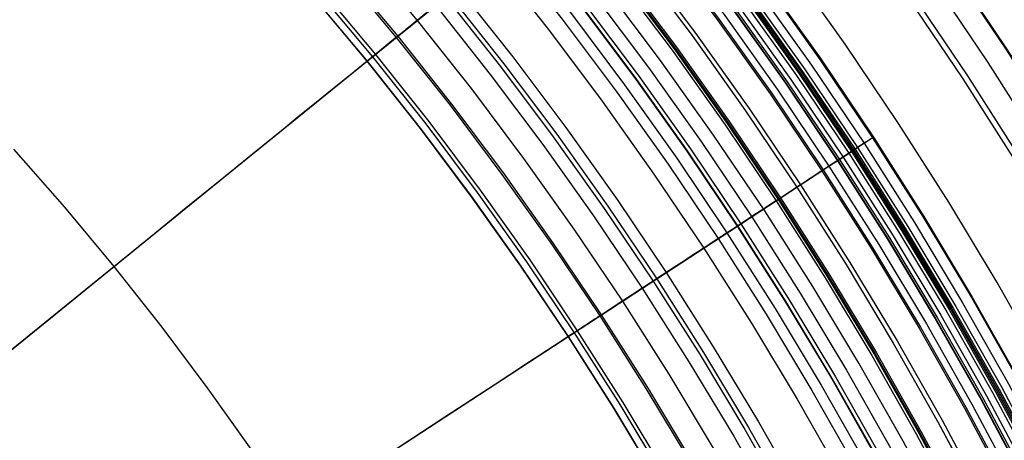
# Model space of a CAD drawing. Header units: millimetres. Extents: x -14 to 488, y -50 to 50.
# Tile 95 of 256: x 229.32 to 238.35, y 15.51 to 19.37. Entities that reach past the tile are written whole.
import ezdxf

# ---------------------------------------------------------------- set-up
doc = ezdxf.new("R2010")
doc.units = ezdxf.units.MM
doc.header["$MEASUREMENT"] = 0
doc.layers.add('Default', color=7, linetype='Continuous')

msp = doc.modelspace()

# ---------------------------------------------------------------- linework, layer by layer
at = {"layer": 'Default'}
for points in [[(229.6668, 25.4135), (230.3214, 24.868), (230.9622, 24.3051), (231.5887, 23.7254), (232.2002, 23.1296), (232.7961, 22.5181), (233.3757, 21.8916), (233.9386, 21.2507), (234.4842, 20.5962), (235.012, 19.9287), (235.5215, 19.2489), (236.0125, 18.5577), (236.4844, 17.8557), (236.9369, 17.1437), (237.3699, 16.4226), (237.783, 15.693), (238.176, 14.9559), (238.5488, 14.2121), (238.9013, 13.4622), (239.2334, 12.7072), (239.545, 11.9479), (239.8361, 11.1849), (240.1069, 10.4192), (240.3573, 9.6515)], [(230.7738, 25.3967), (231.4282, 24.822), (232.0679, 24.2301), (232.6923, 23.6216), (233.3007, 22.9972), (233.8926, 22.3575), (234.4674, 21.7031), (235.0245, 21.0348), (235.5634, 20.3532), (236.0837, 19.6591), (236.585, 18.9533), (237.0668, 18.2365), (237.529, 17.5095), (237.9711, 16.7731), (238.3929, 16.0282), (238.7942, 15.2756), (239.1749, 14.516), (239.5348, 13.7503), (239.8738, 12.9794), (240.192, 12.204), (240.4893, 11.425), (240.7658, 10.6431), (241.0215, 9.8592)], [(230.8343, 25.4674), (231.4904, 24.891), (232.1319, 24.2975), (232.7581, 23.6874), (233.3682, 23.0613), (233.9617, 22.4198), (234.538, 21.7636), (235.0966, 21.0934), (235.6371, 20.4099), (236.1588, 19.7139), (236.6615, 19.0061), (237.1447, 18.2873), (237.6081, 17.5584), (238.0514, 16.82), (238.4743, 16.073), (238.8768, 15.3183), (239.2585, 14.5566), (239.6194, 13.7888), (239.9594, 13.0158), (240.2785, 12.2383), (240.5766, 11.4571), (240.8538, 10.6731), (241.1103, 9.887)], [(230.8401, 25.4742), (231.4965, 24.8977), (232.1381, 24.304), (232.7644, 23.6938), (233.3747, 23.0675), (233.9684, 22.4258), (234.5449, 21.7694), (235.1036, 21.0991), (235.6442, 20.4154), (236.1661, 19.7192), (236.6689, 19.0112), (237.1522, 18.2923), (237.6157, 17.5631), (238.0591, 16.8245), (238.4822, 16.0773), (238.8848, 15.3224), (239.2666, 14.5605), (239.6276, 13.7926), (239.9677, 13.0193), (240.2868, 12.2416), (240.585, 11.4602), (240.8624, 10.676), (241.1189, 9.8897)], [(229.6413, 25.382), (230.295, 24.8371), (230.9351, 24.2749), (231.5608, 23.696), (232.1715, 23.1009), (232.7667, 22.4901), (233.3456, 21.8644), (233.9078, 21.2243), (234.4527, 20.5706), (234.9798, 19.9039), (235.4888, 19.225), (235.9791, 18.5346), (236.4504, 17.8335), (236.9024, 17.1224), (237.3349, 16.4021), (237.7474, 15.6735), (238.14, 14.9373), (238.5123, 14.1943), (238.8644, 13.4454), (239.196, 12.6914), (239.5072, 11.9329), (239.798, 11.1709), (240.0685, 10.4062), (240.3186, 9.6394)], [(229.6414, 25.3822), (230.2952, 24.8373), (230.9352, 24.2751), (231.561, 23.6962), (232.1717, 23.1011), (232.7669, 22.4903), (233.3458, 21.8646), (233.908, 21.2245), (234.4529, 20.5708), (234.98, 19.9041), (235.489, 19.2251), (235.9793, 18.5347), (236.4506, 17.8336), (236.9026, 17.1225), (237.3351, 16.4022), (237.7477, 15.6736), (238.1402, 14.9374), (238.5126, 14.1945), (238.8646, 13.4455), (239.1963, 12.6915), (239.5075, 11.933), (239.7983, 11.171), (240.0687, 10.4063), (240.3189, 9.6395)], [(230.6922, 25.3013), (231.3441, 24.7287), (231.9815, 24.1391), (232.6035, 23.5329), (233.2097, 22.9108), (233.7994, 22.2735), (234.372, 21.6215), (234.927, 20.9557), (235.4639, 20.2766), (235.9823, 19.5851), (236.4817, 18.8819), (236.9618, 18.1678), (237.4222, 17.4435), (237.8626, 16.7099), (238.2829, 15.9677), (238.6827, 15.2179), (239.0619, 14.4612), (239.4205, 13.6984), (239.7583, 12.9303), (240.0753, 12.1578), (240.3715, 11.3817), (240.6469, 10.6028), (240.9017, 9.8217)], [(230.7005, 25.3111), (231.3527, 24.7383), (231.9903, 24.1484), (232.6126, 23.542), (233.219, 22.9196), (233.8089, 22.2821), (234.3817, 21.6299), (234.937, 20.9638), (235.4741, 20.2845), (235.9927, 19.5927), (236.4922, 18.8892), (236.9725, 18.1748), (237.4331, 17.4502), (237.8737, 16.7163), (238.2941, 15.9739), (238.6941, 15.2238), (239.0735, 14.4668), (239.4322, 13.7037), (239.7701, 12.9353), (240.0872, 12.1625), (240.3835, 11.3861), (240.6591, 10.6069), (240.914, 9.8256)], [(230.7094, 25.3214), (231.3618, 24.7484), (231.9997, 24.1582), (232.6222, 23.5516), (233.2289, 22.929), (233.819, 22.2912), (234.3921, 21.6387), (234.9475, 20.9724), (235.4849, 20.2928), (236.0037, 19.6007), (236.5035, 18.8969), (236.9839, 18.1822), (237.4447, 17.4574), (237.8855, 16.7232), (238.306, 15.9805), (238.7062, 15.2301), (239.0857, 14.4727), (239.4446, 13.7093), (239.7827, 12.9407), (240.0999, 12.1676), (240.3963, 11.3908), (240.672, 10.6113), (240.927, 9.8296)], [(230.7269, 25.3419), (231.3799, 24.7684), (232.0182, 24.1778), (232.6413, 23.5706), (233.2484, 22.9476), (233.8391, 22.3092), (234.4126, 21.6563), (234.9685, 20.9893), (235.5062, 20.3092), (236.0254, 19.6166), (236.5256, 18.9123), (237.0065, 18.197), (237.4676, 17.4716), (237.9087, 16.7368), (238.3297, 15.9935), (238.7301, 15.2424), (239.11, 14.4845), (239.4691, 13.7205), (239.8074, 12.9512), (240.125, 12.1775), (240.4216, 11.4001), (240.6975, 10.6199), (240.9527, 9.8377)], [(233.1433, 25.3626), (233.7966, 24.726), (234.4333, 24.0726), (235.0526, 23.4032), (235.654, 22.7185), (236.2369, 22.0192), (236.8009, 21.306), (237.3453, 20.5797), (237.8698, 19.8411), (238.374, 19.0911), (238.8576, 18.3304), (239.3202, 17.5599), (239.7616, 16.7804), (240.1815, 15.9929), (240.5798, 15.1981), (240.9564, 14.3969), (241.3112, 13.5902), (241.6441, 12.7789), (241.9552, 11.9638), (242.2445, 11.1456), (242.5121, 10.3254), (242.7581, 9.5037)], [(233.1495, 25.3692), (233.803, 24.7324), (234.4398, 24.0788), (235.0593, 23.4093), (235.6609, 22.7244), (236.2439, 22.0249), (236.808, 21.3115), (237.3526, 20.585), (237.8772, 19.8462), (238.3816, 19.096), (238.8652, 18.3351), (239.328, 17.5644), (239.7694, 16.7848), (240.1895, 15.997), (240.5879, 15.202), (240.9646, 14.4006), (241.3195, 13.5938), (241.6525, 12.7822), (241.9637, 11.9669), (242.253, 11.1485), (242.5207, 10.3281), (242.7668, 9.5062)], [(229.5125, 25.2234), (230.1622, 24.6819), (230.7983, 24.1232), (231.4201, 23.5478), (232.0271, 22.9564), (232.6185, 22.3494), (233.1939, 21.7276), (233.7525, 21.0915), (234.2941, 20.4418), (234.8179, 19.7793), (235.3237, 19.1046), (235.811, 18.4184), (236.2794, 17.7216), (236.7286, 17.015), (237.1584, 16.2992), (237.5684, 15.5751), (237.9585, 14.8435), (238.3285, 14.1051), (238.6784, 13.3608), (239.008, 12.6114), (239.3173, 11.8577), (239.6063, 11.1005), (239.875, 10.3404), (240.1236, 9.5784)], [(229.5192, 25.2317), (230.1691, 24.69), (230.8054, 24.1311), (231.4274, 23.5556), (232.0346, 22.9639), (232.6262, 22.3568), (233.2018, 21.7347), (233.7606, 21.0984), (234.3023, 20.4485), (234.8264, 19.7858), (235.3323, 19.1108), (235.8197, 18.4245), (236.2883, 17.7275), (236.7377, 17.0206), (237.1676, 16.3046), (237.5777, 15.5802), (237.968, 14.8483), (238.3381, 14.1098), (238.6881, 13.3652), (239.0178, 12.6156), (239.3272, 11.8616), (239.6163, 11.1041), (239.8851, 10.3439), (240.1338, 9.5816)], [(229.5293, 25.2441), (230.1795, 24.7022), (230.8161, 24.143), (231.4385, 23.5672), (232.0459, 22.9753), (232.6379, 22.3678), (233.2137, 21.7455), (233.7728, 21.1089), (234.3148, 20.4586), (234.8391, 19.7956), (235.3453, 19.1203), (235.833, 18.4336), (236.3017, 17.7363), (236.7513, 17.029), (237.1814, 16.3126), (237.5918, 15.5879), (237.9822, 14.8557), (238.3526, 14.1168), (238.7027, 13.3719), (239.0325, 12.6219), (239.3421, 11.8676), (239.6313, 11.1097), (239.9003, 10.349), (240.1491, 9.5864)], [(230.6241, 25.2217), (231.274, 24.6509), (231.9093, 24.0631), (232.5294, 23.4588), (233.1337, 22.8386), (233.7215, 22.2033), (234.2924, 21.5534), (234.8456, 20.8896), (235.3809, 20.2127), (235.8976, 19.5233), (236.3955, 18.8223), (236.874, 18.1104), (237.333, 17.3884), (237.7721, 16.6571), (238.191, 15.9173), (238.5896, 15.1698), (238.9677, 14.4154), (239.3251, 13.655), (239.6618, 12.8893), (239.9778, 12.1192), (240.2731, 11.3455), (240.5477, 10.569), (240.8017, 9.7905)], [(230.6651, 25.2697), (231.3162, 24.6978), (231.9528, 24.1088), (232.5741, 23.5034), (233.1795, 22.8821), (233.7684, 22.2456), (234.3403, 21.5944), (234.8946, 20.9294), (235.4309, 20.2512), (235.9486, 19.5605), (236.4474, 18.8582), (236.9269, 18.145), (237.3867, 17.4216), (237.8266, 16.6889), (238.2463, 15.9477), (238.6456, 15.1988), (239.0244, 14.443), (239.3825, 13.6811), (239.7199, 12.914), (240.0365, 12.1425), (240.3324, 11.3673), (240.6075, 10.5893), (240.8619, 9.8093)], [(230.6835, 25.2912), (231.3352, 24.7188), (231.9722, 24.1293), (232.5941, 23.5234), (233.2, 22.9016), (233.7894, 22.2645), (234.3618, 21.6128), (234.9166, 20.9472), (235.4533, 20.2685), (235.9715, 19.5772), (236.4707, 18.8743), (236.9506, 18.1604), (237.4108, 17.4365), (237.851, 16.7031), (238.2711, 15.9613), (238.6708, 15.2118), (239.0499, 14.4553), (239.4083, 13.6928), (239.746, 12.9251), (240.0628, 12.1529), (240.3589, 11.3771), (240.6343, 10.5984), (240.8889, 9.8178)], [(233.0014, 25.2132), (233.6509, 24.5803), (234.2838, 23.9307), (234.8995, 23.2652), (235.4974, 22.5845), (236.0769, 21.8893), (236.6376, 21.1803), (237.1788, 20.4582), (237.7003, 19.724), (238.2015, 18.9783), (238.6823, 18.2221), (239.1421, 17.4561), (239.5809, 16.6812), (239.9984, 15.8982), (240.3944, 15.1081), (240.7688, 14.3116), (241.1215, 13.5096), (241.4525, 12.703), (241.7618, 11.8927), (242.0494, 11.0793), (242.3154, 10.2638), (242.56, 9.447)], [(229.498, 25.2056), (230.1472, 24.6644), (230.7829, 24.1061), (231.4043, 23.5312), (232.0108, 22.9402), (232.6018, 22.3336), (233.1768, 21.7122), (233.7351, 21.0766), (234.2762, 20.4273), (234.7997, 19.7652), (235.3052, 19.091), (235.7921, 18.4054), (236.2602, 17.7091), (236.7091, 17.0029), (237.1385, 16.2876), (237.5482, 15.564), (237.9381, 14.8329), (238.3079, 14.0951), (238.6575, 13.3513), (238.9868, 12.6025), (239.2959, 11.8493), (239.5847, 11.0925), (239.8533, 10.333), (240.1017, 9.5716)], [(230.5845, 25.1754), (231.2332, 24.6057), (231.8674, 24.0189), (232.4864, 23.4157), (233.0896, 22.7967), (233.6763, 22.1625), (234.2461, 21.5138), (234.7984, 20.8512), (235.3326, 20.1755), (235.8484, 19.4875), (236.3454, 18.7877), (236.8231, 18.0771), (237.2812, 17.3564), (237.7195, 16.6264), (238.1376, 15.8879), (238.5355, 15.1418), (238.9129, 14.3888), (239.2697, 13.6298), (239.6058, 12.8655), (239.9212, 12.0968), (240.216, 11.3245), (240.4901, 10.5494), (240.7436, 9.7723)], [(230.5869, 25.1783), (231.2357, 24.6085), (231.87, 24.0217), (232.4891, 23.4184), (233.0923, 22.7993), (233.6791, 22.1651), (234.249, 21.5163), (234.8013, 20.8536), (235.3356, 20.1779), (235.8515, 19.4897), (236.3485, 18.7899), (236.8263, 18.0792), (237.2844, 17.3584), (237.7228, 16.6283), (238.141, 15.8898), (238.5389, 15.1435), (238.9163, 14.3905), (239.2731, 13.6313), (239.6093, 12.867), (239.9248, 12.0982), (240.2195, 11.3259), (240.4937, 10.5507), (240.7472, 9.7734)], [(230.5983, 25.1917), (231.2475, 24.6215), (231.8821, 24.0344), (232.5015, 23.4308), (233.105, 22.8114), (233.6922, 22.1768), (234.2623, 21.5277), (234.8149, 20.8647), (235.3495, 20.1886), (235.8657, 19.5), (236.3629, 18.7998), (236.8409, 18.0888), (237.2994, 17.3676), (237.7379, 16.6372), (238.1563, 15.8982), (238.5545, 15.1516), (238.9321, 14.3981), (239.2891, 13.6386), (239.6254, 12.8739), (239.9411, 12.1047), (240.236, 11.3319), (240.5103, 10.5563), (240.7639, 9.7787)], [(228.3519, 25.1005), (228.9979, 24.5896), (229.6314, 24.0616), (230.2517, 23.5169), (230.858, 22.9559), (231.4498, 22.3792), (232.0265, 21.7873), (232.5875, 21.181), (233.1323, 20.5608), (233.6603, 19.9273), (234.1711, 19.2813), (234.6643, 18.6234), (235.1394, 17.9544), (235.5961, 17.2749), (236.0341, 16.5859), (236.4532, 15.8879), (236.853, 15.1819), (237.2334, 14.4685), (237.5942, 13.7486), (237.9353, 13.0229), (238.2567, 12.2922), (238.5583, 11.5572), (238.8401, 10.8189), (239.1021, 10.0778)], [(239.9657, 9.5557), (239.7202, 10.3057), (239.4567, 11.0494), (239.1752, 11.7866), (238.8629, 12.547), (238.5315, 13.2993), (238.1813, 14.0429), (237.8124, 14.7776), (237.4251, 15.5026), (237.0196, 16.2177), (236.5962, 16.9223), (236.1552, 17.616), (235.6867, 18.3127), (235.2005, 18.997), (234.6967, 19.6686), (234.1758, 20.327), (233.6382, 20.9717), (233.0841, 21.6024), (232.5139, 22.2185), (231.928, 22.8198), (231.3267, 23.4057), (230.7105, 23.9759), (230.0798, 24.53), (229.4351, 25.0677)], [(239.9657, 9.5557), (239.7202, 10.3057), (239.4567, 11.0494), (239.1752, 11.7866), (238.8629, 12.547), (238.5315, 13.2993), (238.1813, 14.0429), (237.8124, 14.7776), (237.4251, 15.5026), (237.0196, 16.2177), (236.5962, 16.9223), (236.1552, 17.616), (235.6867, 18.3127), (235.2005, 18.997), (234.6967, 19.6686), (234.1758, 20.327), (233.6382, 20.9717), (233.0841, 21.6024), (232.5139, 22.2185), (231.928, 22.8198), (231.3267, 23.4057), (230.7105, 23.9759), (230.0798, 24.53), (229.4351, 25.0677)], [(230.4732, 25.0454), (231.1186, 24.4786), (231.7496, 23.8948), (232.3654, 23.2947), (232.9655, 22.6789), (233.5492, 22.048), (234.1161, 21.4026), (234.6655, 20.7434), (235.1971, 20.0712), (235.7102, 19.3866), (236.2046, 18.6904), (236.6799, 17.9835), (237.1357, 17.2665), (237.5717, 16.5402), (237.9877, 15.8055), (238.3835, 15.0632), (238.759, 14.3141), (239.1139, 13.5589), (239.4483, 12.7986), (239.7622, 12.0339), (240.0554, 11.2655), (240.3281, 10.4944), (240.5803, 9.7212)], [(230.4833, 25.0572), (231.129, 24.4901), (231.7602, 23.906), (232.3763, 23.3057), (232.9767, 22.6896), (233.5607, 22.0583), (234.1278, 21.4126), (234.6775, 20.7531), (235.2093, 20.0806), (235.7227, 19.3957), (236.2173, 18.6992), (236.6928, 17.9919), (237.1488, 17.2746), (237.585, 16.548), (238.0012, 15.813), (238.3972, 15.0703), (238.7729, 14.3208), (239.128, 13.5653), (239.4626, 12.8046), (239.7765, 12.0395), (240.0699, 11.2709), (240.3427, 10.4994), (240.595, 9.7258)], [(230.5236, 25.1043), (231.1705, 24.5361), (231.8029, 23.951), (232.4202, 23.3495), (233.0217, 22.7322), (233.6068, 22.0998), (234.1749, 21.4529), (234.7257, 20.7922), (235.2584, 20.1184), (235.7728, 19.4323), (236.2683, 18.7345), (236.7447, 18.0259), (237.2015, 17.3072), (237.6386, 16.5792), (238.0556, 15.8428), (238.4523, 15.0988), (238.8286, 14.3479), (239.1844, 13.591), (239.5196, 12.8289), (239.8342, 12.0624), (240.1281, 11.2922), (240.4014, 10.5193), (240.6542, 9.7443)], [(241.367, 9.9957), (241.1105, 10.7795), (240.8351, 11.5568), (240.5408, 12.3272), (240.2145, 13.122), (239.8682, 13.9082), (239.5021, 14.6854), (239.1166, 15.4532), (238.7118, 16.211), (238.288, 16.9584), (237.8455, 17.6948), (237.3845, 18.4197), (236.895, 19.1479), (236.3867, 19.8631), (235.8603, 20.565), (235.3159, 21.253), (234.7539, 21.9269), (234.1748, 22.586), (233.5789, 23.23), (232.9666, 23.8584), (232.3382, 24.4707), (231.6942, 25.0667)], [(241.367, 9.9957), (241.1105, 10.7795), (240.8351, 11.5568), (240.5408, 12.3272), (240.2145, 13.122), (239.8682, 13.9082), (239.5021, 14.6854), (239.1166, 15.4532), (238.7118, 16.211), (238.288, 16.9584), (237.8455, 17.6948), (237.3845, 18.4197), (236.895, 19.1479), (236.3867, 19.8631), (235.8603, 20.565), (235.3159, 21.253), (234.7539, 21.9269), (234.1748, 22.586), (233.5789, 23.23), (232.9666, 23.8584), (232.3382, 24.4707), (231.6942, 25.0667)], [(232.8478, 25.0515), (233.4932, 24.4226), (234.1222, 23.7772), (234.7339, 23.116), (235.328, 22.4396), (235.9038, 21.7487), (236.4609, 21.0442), (236.9987, 20.3268), (237.5168, 19.5972), (238.0149, 18.8563), (238.4926, 18.1049), (238.9495, 17.3437), (239.3855, 16.5738), (239.8004, 15.7958), (240.1938, 15.0107), (240.5658, 14.2193), (240.9163, 13.4224), (241.2452, 12.621), (241.5525, 11.8158), (241.8383, 11.0076), (242.1026, 10.1973), (242.3456, 9.3857)], [(229.3289, 24.9973), (229.9728, 24.4606), (230.6033, 23.9069), (231.2196, 23.3367), (231.8211, 22.7505), (232.4073, 22.1489), (232.9776, 21.5326), (233.5313, 20.9022), (234.068, 20.2583), (234.5872, 19.6016), (235.0885, 18.9329), (235.5714, 18.2529), (236.0357, 17.5623), (236.4809, 16.8619), (236.9068, 16.1525), (237.3132, 15.4348), (237.6998, 14.7097), (238.0666, 13.9779), (238.4133, 13.2403), (238.74, 12.4976), (239.0465, 11.7505), (239.3329, 11), (239.5993, 10.2467), (239.8457, 9.4915)], [(232.8132, 25.015), (233.4577, 24.387), (234.0857, 23.7426), (234.6966, 23.0823), (235.2898, 22.4069), (235.8648, 21.7171), (236.421, 21.0136), (236.9581, 20.2971), (237.4755, 19.5686), (237.9728, 18.8288), (238.4498, 18.0784), (238.9061, 17.3184), (239.3415, 16.5496), (239.7557, 15.7727), (240.1486, 14.9887), (240.5201, 14.1985), (240.87, 13.4028), (241.1984, 12.6025), (241.5053, 11.7984), (241.7907, 10.9914), (242.0546, 10.1823), (242.2973, 9.3719)], [(229.2297, 24.8751), (229.8705, 24.341), (230.4979, 23.79), (231.1112, 23.2225), (231.7098, 22.6392), (232.2932, 22.0405), (232.8606, 21.4272), (233.4117, 20.7998), (233.9458, 20.159), (234.4625, 19.5056), (234.9613, 18.8401), (235.4419, 18.1634), (235.9039, 17.4761), (236.3469, 16.7792), (236.7708, 16.0732), (237.1752, 15.359), (237.56, 14.6374), (237.9249, 13.9092), (238.27, 13.1751), (238.5951, 12.436), (238.9001, 11.6926), (239.1852, 10.9457), (239.4502, 10.1961), (239.6954, 9.4445)], [(239.7009, 9.4462), (239.4557, 10.1979), (239.1906, 10.9477), (238.9055, 11.6947), (238.6004, 12.4382), (238.2752, 13.1775), (237.9301, 13.9117), (237.5651, 14.64), (237.1802, 15.3618), (236.7758, 16.0761), (236.3518, 16.7822), (235.9087, 17.4793), (235.4466, 18.1666), (234.9659, 18.8435), (234.467, 19.5091), (233.9502, 20.1627), (233.416, 20.8035), (232.8649, 21.431), (232.2973, 22.0445), (231.7139, 22.6432), (231.1151, 23.2267), (230.5017, 23.7942), (229.8742, 24.3454), (229.2333, 24.8796)], [(229.2545, 24.9057), (229.8961, 24.3709), (230.5242, 23.8192), (231.1383, 23.2511), (231.7377, 22.667), (232.3217, 22.0676), (232.8899, 21.4536), (233.4416, 20.8254), (233.9763, 20.1839), (234.4937, 19.5296), (234.9931, 18.8633), (235.4743, 18.1858), (235.9368, 17.4977), (236.3804, 16.7999), (236.8048, 16.093), (237.2097, 15.378), (237.5949, 14.6555), (237.9604, 13.9264), (238.3058, 13.1914), (238.6313, 12.4514), (238.9367, 11.7071), (239.2221, 10.9593), (239.4875, 10.2088), (239.733, 9.4563)], [(229.1585, 24.7874), (229.797, 24.2552), (230.4222, 23.7061), (231.0334, 23.1406), (231.6299, 22.5593), (232.2112, 21.9627), (232.7767, 21.3516), (233.3258, 20.7264), (233.8581, 20.0878), (234.3729, 19.4367), (234.87, 18.7735), (235.349, 18.0992), (235.8093, 17.4143), (236.2508, 16.7198), (236.6732, 16.0163), (237.0762, 15.3046), (237.4596, 14.5855), (237.8233, 13.8598), (238.1672, 13.1283), (238.4911, 12.3918), (238.7951, 11.651), (239.0791, 10.9067), (239.3433, 10.1597), (239.5876, 9.4108)], [(229.0972, 24.7119), (229.7338, 24.1813), (230.3571, 23.6338), (230.9664, 23.0701), (231.5612, 22.4905), (232.1407, 21.8958), (232.7045, 21.2864), (233.2519, 20.6631), (233.7826, 20.0265), (234.2959, 19.3773), (234.7915, 18.7162), (235.2689, 18.0439), (235.7279, 17.3611), (236.1681, 16.6687), (236.5892, 15.9673), (236.991, 15.2577), (237.3732, 14.5408), (237.7358, 13.8174), (238.0786, 13.0881), (238.4016, 12.3538), (238.7047, 11.6152), (238.9878, 10.8732), (239.2512, 10.1285), (239.4948, 9.3818)], [(228.738, 24.2695), (229.3633, 23.7483), (229.9755, 23.2106), (230.574, 22.6568), (231.1582, 22.0876), (231.7275, 21.5034), (232.2812, 20.9049), (232.8189, 20.2926), (233.3401, 19.6674), (233.8444, 19.0297), (234.3311, 18.3803), (234.8001, 17.7199), (235.251, 17.0493), (235.6833, 16.3691), (236.0969, 15.6802), (236.4916, 14.9833), (236.867, 14.2791), (237.2232, 13.5685), (237.5599, 12.8521), (237.8771, 12.1309), (238.1748, 11.4054), (238.453, 10.6766), (238.7116, 9.9451)], [(229.2704, 23.6397), (229.8798, 23.1044), (230.4756, 22.5531), (231.0571, 21.9865), (231.6238, 21.405), (232.175, 20.8092), (232.7103, 20.1997), (233.2292, 19.5773), (233.7311, 18.9425), (234.2157, 18.296), (234.6825, 17.6386), (235.1313, 16.9711), (235.5617, 16.294), (235.9734, 15.6082), (236.3663, 14.9144), (236.7401, 14.2135), (237.0946, 13.506), (237.4298, 12.793), (237.7456, 12.075), (238.0419, 11.3528), (238.3188, 10.6273), (238.5763, 9.8991)], [(229.2957, 23.6693), (229.9059, 23.1334), (230.5025, 22.5814), (231.0847, 22.0141), (231.6521, 21.4318), (232.204, 20.8353), (232.74, 20.2251), (233.2595, 19.6019), (233.762, 18.9663), (234.2472, 18.319), (234.7146, 17.6608), (235.164, 16.9924), (235.5949, 16.3145), (236.0072, 15.6279), (236.4005, 14.9332), (236.7747, 14.2314), (237.1297, 13.5231), (237.4653, 12.8091), (237.7815, 12.0902), (238.0782, 11.3672), (238.3554, 10.6408), (238.6132, 9.9117)], [(229.193, 23.5493), (229.8001, 23.016), (230.3937, 22.4668), (230.973, 21.9023), (231.5375, 21.323), (232.0867, 20.7295), (232.6199, 20.1223), (233.1368, 19.5022), (233.6368, 18.8699), (234.1195, 18.2259), (234.5846, 17.571), (235.0317, 16.9059), (235.4605, 16.2314), (235.8706, 15.5482), (236.262, 14.8571), (236.6343, 14.1588), (236.9875, 13.4541), (237.3215, 12.7437), (237.636, 12.0284), (237.9313, 11.309), (238.2071, 10.5862), (238.4636, 9.8608)], [(229.0514, 23.3837), (229.6543, 22.8542), (230.2437, 22.3089), (230.8189, 21.7483), (231.3795, 21.173), (231.9248, 20.5836), (232.4544, 19.9807), (232.9676, 19.3649), (233.4642, 18.7369), (233.9435, 18.0975), (234.4054, 17.4471), (234.8493, 16.7867), (235.2751, 16.1169), (235.6824, 15.4385), (236.0711, 14.7522), (236.4408, 14.0587), (236.7915, 13.3589), (237.1231, 12.6535), (237.4355, 11.9432), (237.7287, 11.2288), (238.0026, 10.5111), (238.2573, 9.7907)], [(228.8901, 23.1953), (229.4882, 22.67), (230.0729, 22.129), (230.6436, 21.5729), (231.1997, 21.0023), (231.7407, 20.4176), (232.266, 19.8195), (232.7751, 19.2086), (233.2677, 18.5857), (233.7432, 17.9513), (234.2014, 17.3062), (234.6418, 16.651), (235.0642, 15.9866), (235.4682, 15.3136), (235.8538, 14.6327), (236.2206, 13.9448), (236.5685, 13.2506), (236.8974, 12.5508), (237.2073, 11.8462), (237.4981, 11.1376), (237.7699, 10.4255), (238.0226, 9.7109)], [(228.9013, 23.2084), (229.4998, 22.6828), (230.0848, 22.1415), (230.6558, 21.5851), (231.2122, 21.0141), (231.7535, 20.4291), (232.2791, 19.8307), (232.7885, 19.2195), (233.2813, 18.5962), (233.7572, 17.9615), (234.2156, 17.316), (234.6562, 16.6605), (235.0788, 15.9956), (235.4831, 15.3223), (235.8689, 14.641), (236.2359, 13.9528), (236.584, 13.2581), (236.9131, 12.558), (237.2232, 11.853), (237.5142, 11.1439), (237.786, 10.4315), (238.0389, 9.7165)], [(228.73, 23.0082), (229.3233, 22.4871), (229.9033, 21.9504), (230.4694, 21.3988), (231.0211, 20.8327), (231.5577, 20.2527), (232.0788, 19.6594), (232.5839, 19.0534), (233.0725, 18.4354), (233.5443, 17.8061), (233.9988, 17.1662), (234.4357, 16.5162), (234.8546, 15.8571), (235.2555, 15.1895), (235.6379, 14.5141), (236.0018, 13.8317), (236.3469, 13.1431), (236.6732, 12.4489), (236.9806, 11.7499), (237.2691, 11.0469), (237.5387, 10.3406), (237.7894, 9.6317)], [(229.2557, 22.412), (229.8338, 21.8772), (230.398, 21.3274), (230.9478, 20.7631), (231.4827, 20.185), (232.0021, 19.5937), (232.5055, 18.9897), (232.9925, 18.3738), (233.4627, 17.7466), (233.9157, 17.1087), (234.3511, 16.461), (234.7687, 15.804), (235.1682, 15.1386), (235.5494, 14.4655), (235.9121, 13.7853), (236.2561, 13.0989), (236.5813, 12.407), (236.8877, 11.7104), (237.1752, 11.0097), (237.4439, 10.3057), (237.6937, 9.5992)], [(229.2569, 22.4133), (229.835, 21.8785), (230.3993, 21.3286), (230.9491, 20.7643), (231.484, 20.1862), (232.0034, 19.5948), (232.5069, 18.9908), (232.9939, 18.3749), (233.4641, 17.7476), (233.9171, 17.1097), (234.3526, 16.4619), (234.7702, 15.805), (235.1697, 15.1395), (235.5509, 14.4663), (235.9136, 13.7861), (236.2576, 13.0997), (236.5829, 12.4078), (236.8893, 11.7111), (237.1768, 11.0104), (237.4455, 10.3063), (237.6954, 9.5998)], [(229.3006, 22.4619), (229.88, 21.9259), (230.4455, 21.3748), (230.9965, 20.8093), (231.5326, 20.23), (232.0531, 19.6373), (232.5576, 19.032), (233.0457, 18.4148), (233.5169, 17.7861), (233.9709, 17.1469), (234.4073, 16.4977), (234.8258, 15.8393), (235.2262, 15.1724), (235.6082, 14.4978), (235.9717, 13.8162), (236.3164, 13.1283), (236.6424, 12.4348), (236.9495, 11.7366), (237.2376, 11.0344), (237.5069, 10.3289), (237.7573, 9.6208)], [(229.261, 18.1822), (229.7293, 17.649), (230.1833, 17.1044), (230.6224, 16.549), (231.0464, 15.9834), (231.4548, 15.4083), (231.8475, 14.8242), (232.2241, 14.2318), (232.5843, 13.6318), (232.928, 13.0248), (233.255, 12.4115), (233.5652, 11.7926), (233.8585, 11.1687), (234.1348, 10.5405), (234.394, 9.9087)], [(229.261, 18.1822), (229.7293, 17.649), (230.1833, 17.1044), (230.6224, 16.549), (231.0464, 15.9834), (231.4548, 15.4083), (231.8475, 14.8242), (232.2241, 14.2318), (232.5843, 13.6318), (232.928, 13.0248), (233.255, 12.4115), (233.5652, 11.7926), (233.8585, 11.1687), (234.1348, 10.5405), (234.394, 9.9087)]]:
    msp.add_lwpolyline(points, dxfattribs=at)
at = {"layer": 'Default', "extrusion": (-0.54721, 0.836996, 0)}
for points in [[(-207.3005, 22.2174), (-207.3008, 22.1869), (-207.3019, 22.1561), (-207.3038, 22.125), (-207.3064, 22.0937), (-207.3098, 22.0623), (-207.3141, 22.0306), (-207.3191, 21.9988), (-207.325, 21.9669), (-207.3317, 21.9349), (-207.3393, 21.9028), (-207.3478, 21.8707), (-207.3572, 21.8386), (-207.3674, 21.8065), (-207.3786, 21.7745), (-207.3906, 21.7425), (-207.4036, 21.7107), (-207.4175, 21.679), (-207.4323, 21.6474), (-207.448, 21.6161), (-207.4646, 21.5851), (-207.4821, 21.5543), (-207.5005, 21.5239), (-207.5197, 21.4938), (-207.5399, 21.4641), (-207.5609, 21.4347), (-207.5828, 21.4059), (-207.6055, 21.3775), (-207.629, 21.3497), (-207.6533, 21.3223), (-207.6783, 21.2956), (-207.7041, 21.2694), (-207.7307, 21.2439), (-207.7579, 21.219), (-207.7858, 21.1948), (-207.8144, 21.1713), (-207.8435, 21.1486), (-207.8732, 21.1265), (-207.9035, 21.1053), (-207.9343, 21.0848), (-207.9655, 21.0651), (-207.9972, 21.0462), (-208.0294, 21.0281), (-208.0618, 21.0109), (-208.0947, 20.9945), (-208.1278, 20.9789), (-208.1612, 20.9642), (-208.1948, 20.9503), (-208.2286, 20.9373), (-208.2626, 20.9252), (-208.2967, 20.9139), (-208.3309, 20.9034), (-208.3651, 20.8938), (-208.3994, 20.885), (-208.4337, 20.8771), (-208.4679, 20.87), (-208.502, 20.8636), (-208.5361, 20.8581), (-208.57, 20.8534), (-208.6037, 20.8494), (-208.6373, 20.8462), (-208.6707, 20.8438), (-208.7038, 20.842), (-208.7367, 20.841), (-208.7693, 20.8407), (-208.8019, 20.841), (-208.8348, 20.842), (-208.8679, 20.8438), (-208.9013, 20.8462), (-208.9348, 20.8494), (-208.9686, 20.8534), (-209.0025, 20.8581), (-209.0365, 20.8636), (-209.0707, 20.87), (-209.1049, 20.8771), (-209.1392, 20.885), (-209.1734, 20.8938), (-209.2077, 20.9034), (-209.2419, 20.9139), (-209.276, 20.9252), (-209.3099, 20.9373), (-209.3437, 20.9503), (-209.3774, 20.9642), (-209.4108, 20.9789), (-209.4439, 20.9945), (-209.4767, 21.0109), (-209.5092, 21.0281), (-209.5413, 21.0462), (-209.573, 21.0651), (-209.6043, 21.0848), (-209.6351, 21.1053), (-209.6653, 21.1265), (-209.6951, 21.1486), (-209.7242, 21.1713), (-209.7527, 21.1948), (-209.7806, 21.219), (-209.8079, 21.2439), (-209.8344, 21.2694), (-209.8602, 21.2956), (-209.8853, 21.3223), (-209.9096, 21.3497), (-209.9331, 21.3775), (-209.9558, 21.4059), (-209.9776, 21.4347), (-209.9987, 21.4641), (-210.0188, 21.4938), (-210.0381, 21.5239), (-210.0565, 21.5543), (-210.074, 21.5851), (-210.0906, 21.6161), (-210.1063, 21.6474), (-210.1211, 21.679), (-210.1349, 21.7107), (-210.1479, 21.7425), (-210.16, 21.7745), (-210.1711, 21.8065), (-210.1814, 21.8386), (-210.1907, 21.8707), (-210.1992, 21.9028), (-210.2068, 21.9349), (-210.2136, 21.9669), (-210.2194, 21.9988), (-210.2245, 22.0306), (-210.2287, 22.0623), (-210.2321, 22.0937), (-210.2348, 22.125), (-210.2366, 22.1561), (-210.2377, 22.1869), (-210.2381, 22.2174)], [(-210.2381, 22.2174), (-210.2377, 22.248), (-210.2366, 22.2788), (-210.2348, 22.3099), (-210.2321, 22.3411), (-210.2287, 22.3726), (-210.2245, 22.4043), (-210.2194, 22.436), (-210.2136, 22.468), (-210.2068, 22.5), (-210.1992, 22.532), (-210.1907, 22.5641), (-210.1814, 22.5963), (-210.1711, 22.6284), (-210.16, 22.6604), (-210.1479, 22.6924), (-210.1349, 22.7242), (-210.1211, 22.7559), (-210.1063, 22.7874), (-210.0906, 22.8187), (-210.074, 22.8498), (-210.0565, 22.8806), (-210.0381, 22.911), (-210.0188, 22.9411), (-209.9987, 22.9708), (-209.9776, 23.0001), (-209.9558, 23.029), (-209.9331, 23.0574), (-209.9096, 23.0852), (-209.8853, 23.1125), (-209.8602, 23.1393), (-209.8344, 23.1654), (-209.8079, 23.191), (-209.7806, 23.2158), (-209.7527, 23.24), (-209.7242, 23.2635), (-209.6951, 23.2863), (-209.6653, 23.3083), (-209.6351, 23.3296), (-209.6043, 23.3501), (-209.573, 23.3698), (-209.5413, 23.3887), (-209.5092, 23.4068), (-209.4767, 23.424), (-209.4439, 23.4404), (-209.4108, 23.456), (-209.3774, 23.4707), (-209.3437, 23.4845), (-209.3099, 23.4975), (-209.276, 23.5097), (-209.2419, 23.521), (-209.2077, 23.5315), (-209.1734, 23.5411), (-209.1392, 23.5498), (-209.1049, 23.5578), (-209.0707, 23.5649), (-209.0365, 23.5712), (-209.0025, 23.5767), (-208.9686, 23.5815), (-208.9348, 23.5854), (-208.9013, 23.5886), (-208.8679, 23.5911), (-208.8348, 23.5928), (-208.8019, 23.5939), (-208.7693, 23.5942), (-208.7367, 23.5939), (-208.7038, 23.5928), (-208.6707, 23.5911), (-208.6373, 23.5886), (-208.6037, 23.5854), (-208.57, 23.5815), (-208.5361, 23.5767), (-208.502, 23.5712), (-208.4679, 23.5649), (-208.4337, 23.5578), (-208.3994, 23.5498), (-208.3651, 23.5411), (-208.3309, 23.5315), (-208.2967, 23.521), (-208.2626, 23.5097), (-208.2286, 23.4975), (-208.1948, 23.4845), (-208.1612, 23.4707), (-208.1278, 23.456), (-208.0947, 23.4404), (-208.0618, 23.424), (-208.0294, 23.4068), (-207.9972, 23.3887), (-207.9655, 23.3698), (-207.9343, 23.3501), (-207.9035, 23.3296), (-207.8732, 23.3083), (-207.8435, 23.2863), (-207.8144, 23.2635), (-207.7858, 23.24), (-207.7579, 23.2158), (-207.7307, 23.191), (-207.7041, 23.1654), (-207.6783, 23.1393), (-207.6533, 23.1125), (-207.629, 23.0852), (-207.6055, 23.0574), (-207.5828, 23.029), (-207.5609, 23.0001), (-207.5399, 22.9708), (-207.5197, 22.9411), (-207.5005, 22.911), (-207.4821, 22.8806), (-207.4646, 22.8498), (-207.448, 22.8187), (-207.4323, 22.7874), (-207.4175, 22.7559), (-207.4036, 22.7242), (-207.3906, 22.6924), (-207.3786, 22.6604), (-207.3674, 22.6284), (-207.3572, 22.5963), (-207.3478, 22.5641), (-207.3393, 22.532), (-207.3317, 22.5), (-207.325, 22.468), (-207.3191, 22.436), (-207.3141, 22.4043), (-207.3098, 22.3726), (-207.3064, 22.3411), (-207.3038, 22.3099), (-207.3019, 22.2788), (-207.3008, 22.248), (-207.3005, 22.2174)]]:
    msp.add_lwpolyline(points, dxfattribs=at)
at = {"layer": 'Default'}
for points in [[(227.6221, 15.025, 101.4066), (231.1877, 17.9198, 76.8205), (232.3822, 18.8896, 67.1065), (233.2595, 19.6019, 58.875)], [(233.0523, 19.4337, 1.4561), (232.9499, 19.3505, 1.405), (232.8442, 19.2647, 1.3559), (232.7351, 19.1762, 1.3088), (232.6227, 19.0849, 1.2638), (232.5069, 18.9908, 1.2211), (232.3875, 18.894, 1.1805), (232.2648, 18.7943, 1.1423), (232.1385, 18.6918, 1.1063), (232.0088, 18.5865, 1.0728), (231.8756, 18.4784, 1.0416), (231.739, 18.3675, 1.013), (231.4554, 18.1372, 0.9632), (231.158, 17.8958, 0.9239), (230.8469, 17.6431, 0.8955), (230.5219, 17.3793, 0.8782), (208.8776, -0.1931, 0.8725)], [(232.9964, 19.3883, 24.0711), (232.9676, 19.3649, 24.0259), (232.94, 19.3425, 23.9802), (232.9134, 19.3209, 23.9342), (232.8878, 19.3001, 23.8879), (232.8633, 19.2802, 23.8412), (232.8398, 19.2612, 23.7943), (232.8173, 19.2429, 23.7472), (232.7957, 19.2254, 23.6999), (232.7751, 19.2086, 23.6525), (232.7554, 19.1927, 23.6049), (232.7366, 19.1774, 23.5572), (232.7187, 19.1629, 23.5094), (232.7017, 19.149, 23.4616), (232.6855, 19.1359, 23.4137), (232.6701, 19.1234, 23.3657), (232.6556, 19.1116, 23.3176), (232.6418, 19.1004, 23.2695), (232.6288, 19.0898, 23.2214), (232.6165, 19.0799, 23.1732), (232.605, 19.0705, 23.1251), (232.5942, 19.0617, 23.0769), (232.5746, 19.0458, 22.9805), (232.5576, 19.032, 22.8843), (232.5431, 19.0203, 22.7881), (232.5311, 19.0105, 22.6922), (232.5213, 19.0026, 22.5964), (232.5138, 18.9965, 22.5007), (232.5086, 18.9922, 22.4053), (232.5055, 18.9897, 22.31), (232.5045, 18.9889, 22.2148), (232.5055, 18.9897, 22.1199), (232.5085, 18.9922, 22.0251), (232.5134, 18.9962, 21.9305), (232.5203, 19.0018, 21.8361), (232.5292, 19.009, 21.742), (232.54, 19.0177, 21.648), (232.5527, 19.028, 21.5543), (232.5673, 19.0399, 21.4608), (232.5839, 19.0534, 21.3677), (232.6024, 19.0684, 21.2748), (232.6229, 19.085, 21.1822), (232.6453, 19.1032, 21.09), (232.6698, 19.1231, 20.9981), (232.6963, 19.1446, 20.9067), (232.7249, 19.1678, 20.8157), (232.7556, 19.1928, 20.7252), (232.7885, 19.2195, 20.6352), (232.8236, 19.248, 20.5457), (232.861, 19.2783, 20.4569), (232.9007, 19.3106, 20.3689), (232.9428, 19.3448, 20.2816), (232.9874, 19.381, 20.1953)], [(235.9087, 17.4793, 24.8577), (235.8539, 17.4434, 24.8387), (235.7997, 17.408, 24.8179), (235.7461, 17.373, 24.7953), (235.6933, 17.3385, 24.7711), (235.6413, 17.3045, 24.7452), (235.5901, 17.271, 24.7178), (235.5397, 17.238, 24.6889), (235.4902, 17.2057, 24.6585), (235.4416, 17.1739, 24.6268), (235.394, 17.1428, 24.5938), (235.3474, 17.1123, 24.5595), (235.3019, 17.0826, 24.524), (235.2575, 17.0536, 24.4873), (235.2142, 17.0253, 24.4496), (235.1722, 16.9978, 24.4108), (235.1313, 16.9711, 24.3711), (235.0917, 16.9452, 24.3305), (235.0534, 16.9201, 24.289), (235.0163, 16.8959, 24.2467), (234.9805, 16.8725, 24.2037), (234.9459, 16.8498, 24.1601), (234.9125, 16.828, 24.1159), (234.8803, 16.807, 24.0711), (234.8493, 16.7867, 24.0259), (234.8195, 16.7672, 23.9802), (234.7909, 16.7485, 23.9342), (234.7633, 16.7305, 23.8879), (234.7369, 16.7132, 23.8412), (234.7116, 16.6966, 23.7943), (234.6873, 16.6808, 23.7472), (234.664, 16.6656, 23.6999), (234.6418, 16.651, 23.6525), (234.6206, 16.6372, 23.6049), (234.6003, 16.6239, 23.5572), (234.581, 16.6113, 23.5094), (234.5626, 16.5993, 23.4616), (234.5452, 16.5879, 23.4137), (234.5286, 16.577, 23.3657), (234.5129, 16.5667, 23.3176), (234.498, 16.557, 23.2695), (234.484, 16.5479, 23.2214), (234.4708, 16.5392, 23.1732), (234.4584, 16.5311, 23.1251), (234.4467, 16.5235, 23.0769), (234.4256, 16.5097, 22.9805), (234.4073, 16.4977, 22.8843), (234.3917, 16.4875, 22.7881), (234.3787, 16.479, 22.6922), (234.3682, 16.4721, 22.5964), (234.3601, 16.4669, 22.5007), (234.3545, 16.4632, 22.4053), (234.3511, 16.461, 22.31), (234.35, 16.4603, 22.2148), (234.3511, 16.461, 22.1199), (234.3543, 16.4631, 22.0251), (234.3597, 16.4666, 21.9305), (234.3671, 16.4714, 21.8361), (234.3766, 16.4777, 21.742), (234.3883, 16.4853, 21.648), (234.402, 16.4942, 21.5543), (234.4178, 16.5046, 21.4608), (234.4357, 16.5162, 21.3677), (234.4556, 16.5293, 21.2748), (234.4776, 16.5437, 21.1822), (234.5018, 16.5595, 21.09), (234.5282, 16.5768, 20.9981), (234.5568, 16.5954, 20.9067), (234.5876, 16.6156, 20.8157), (234.6208, 16.6373, 20.7252), (234.6562, 16.6605, 20.6352), (234.6941, 16.6852, 20.5457), (234.7344, 16.7115, 20.4569), (234.7772, 16.7395, 20.3689), (234.8226, 16.7692, 20.2816), (234.8706, 16.8006, 20.1953), (234.9215, 16.8339, 20.1099), (234.9751, 16.869, 20.0257), (235.0317, 16.9059, 19.9426), (235.0912, 16.9449, 19.8609), (235.1538, 16.9858, 19.7806), (235.1863, 17.007, 19.7411), (235.2195, 17.0287, 19.702), (235.2535, 17.0509, 19.6634), (235.2883, 17.0737, 19.6253), (235.3239, 17.097, 19.5877), (235.3603, 17.1208, 19.5507), (235.3976, 17.1451, 19.5143), (235.4356, 17.17, 19.4784), (235.4745, 17.1954, 19.4432), (235.5142, 17.2214, 19.4086), (235.5547, 17.2479, 19.3747), (235.6112, 17.2848, 19.3294), (235.6265, 17.2948, 19.3166), (235.6421, 17.305, 19.3029), (235.6582, 17.3155, 19.2883), (235.6747, 17.3263, 19.2726), (235.6918, 17.3375, 19.2558), (235.7279, 17.3611, 19.2183), (235.767, 17.3867, 19.175), (235.8093, 17.4143, 19.1253), (235.855, 17.4442, 19.069), (235.9039, 17.4761, 19.0055), (235.9544, 17.5092, 18.9373), (236.0036, 17.5413, 18.8682), (236.0518, 17.5729, 18.797), (236.0993, 17.6039, 18.7226), (236.1465, 17.6347, 18.6436), (236.1935, 17.6655, 18.5591), (236.2406, 17.6963, 18.4678), (236.2883, 17.7275, 18.3684), (236.3366, 17.7591, 18.26), (236.3856, 17.7911, 18.1415), (236.4349, 17.8233, 18.0118), (236.4844, 17.8557, 17.87), (236.5339, 17.888, 17.7151), (236.5831, 17.9202, 17.5462), (236.6319, 17.9521, 17.3627), (236.6799, 17.9835, 17.1636), (236.7269, 18.0142, 16.9483), (236.7726, 18.0441, 16.7161), (236.8168, 18.073, 16.4664), (236.8593, 18.1008, 16.1986), (236.8997, 18.1272, 15.912), (236.9379, 18.1522, 15.6061), (237.0065, 18.197, 14.9339), (237.063, 18.234, 14.177), (237.106, 18.2621, 13.3305), (237.1337, 18.2802, 12.3895), (237.1522, 18.2923, 5.7896), (237.1508, 18.2914, 5.6241), (237.1467, 18.2887, 5.4622), (237.1399, 18.2842, 5.3039), (237.1304, 18.278, 5.1493), (237.1183, 18.2701, 4.9982), (237.1037, 18.2606, 4.8508), (237.0865, 18.2493, 4.707), (237.0668, 18.2365, 4.5668), (237.0448, 18.222, 4.4302), (237.0203, 18.206, 4.2971), (236.9935, 18.1885, 4.1676), (236.9644, 18.1695, 4.0416), (236.9331, 18.149, 3.919), (236.8996, 18.1271, 3.7997), (236.864, 18.1038, 3.6838), (236.8263, 18.0792, 3.5711), (236.7865, 18.0532, 3.4617), (236.7447, 18.0258, 3.3554), (236.7008, 17.9971, 3.2521), (236.6548, 17.9671, 3.1517), (236.6069, 17.9357, 3.0541), (236.5568, 17.903, 2.9593), (236.5048, 17.869, 2.8671), (236.4506, 17.8336, 2.7774), (236.3944, 17.7968, 2.69), (236.3361, 17.7587, 2.6051), (236.2755, 17.7191, 2.5223), (236.2127, 17.678, 2.4417), (236.1474, 17.6354, 2.3632), (236.0798, 17.5912, 2.2867), (236.0096, 17.5453, 2.2121), (235.9368, 17.4977, 2.1394), (235.8614, 17.4484, 2.0684), (235.7832, 17.3972, 1.9992), (235.7021, 17.3442, 1.9318), (235.6181, 17.2893, 1.8661), (235.5311, 17.2324, 1.8021), (235.4409, 17.1735, 1.74), (235.3476, 17.1125, 1.6796), (235.251, 17.0493, 1.621), (235.151, 16.9839, 1.5642), (235.0475, 16.9163, 1.5092), (234.9406, 16.8464, 1.4561), (234.8302, 16.7742, 1.405), (234.7163, 16.6997, 1.3559), (234.5987, 16.6228, 1.3088), (234.4775, 16.5436, 1.2638), (234.3526, 16.4619, 1.2211), (234.2239, 16.3778, 1.1805), (234.0916, 16.2913, 1.1423), (233.9555, 16.2023, 1.1063), (233.8156, 16.1109, 1.0728), (233.6721, 16.017, 1.0416), (233.5248, 15.9207, 1.013), (233.219, 15.7208, 0.9632), (232.8984, 15.5112, 0.9239), (232.5629, 15.2919, 0.8955)], [(229.0862, 13.0189, 101.4066), (232.9303, 15.5321, 76.8205), (234.2182, 16.3741, 67.1065), (235.164, 16.9924, 58.875), (235.8342, 17.4306, 51.8783), (236.2794, 17.7216, 46.0296), (236.7447, 18.0259, 37.0252), (236.9725, 18.1748, 30.0773), (236.9917, 18.1873, 28.9443), (236.9925, 18.1879, 28.4238), (236.9839, 18.1822, 27.9372), (236.9753, 18.1766, 27.7073), (236.9635, 18.1689, 27.487), (236.9486, 18.1591, 27.2763), (236.9304, 18.1472, 27.0759), (236.9088, 18.1331, 26.8859), (236.8838, 18.1168, 26.7068), (236.8699, 18.1077, 26.6215), (236.8552, 18.0981, 26.539), (236.8396, 18.0879, 26.4594), (236.8231, 18.0771, 26.3827), (236.8056, 18.0657, 26.3083), (236.7871, 18.0535, 26.2357), (236.7676, 18.0408, 26.1648), (236.7472, 18.0275, 26.0956), (236.7259, 18.0136, 26.0282), (236.7039, 17.9992, 25.9625), (236.6811, 17.9843, 25.8986), (236.6576, 17.9689, 25.8366), (236.6334, 17.9531, 25.7763), (236.6086, 17.9369, 25.7179), (236.5833, 17.9203, 25.6614), (236.5575, 17.9035, 25.6068), (236.5313, 17.8863, 25.554), (236.5046, 17.8689, 25.5031), (236.4777, 17.8513, 25.4542), (236.4504, 17.8335, 25.4072), (236.4229, 17.8155, 25.3622), (236.3953, 17.7974, 25.3192), (236.3676, 17.7793, 25.2781), (236.3398, 17.7612, 25.2389), (236.3122, 17.7431, 25.2018), (236.2847, 17.7251, 25.1666), (236.2574, 17.7073, 25.1334), (236.2305, 17.6897, 25.1021), (236.204, 17.6723, 25.0728), (236.1779, 17.6553, 25.0455), (236.1524, 17.6386, 25.0202), (236.1275, 17.6223, 24.9968), (236.1032, 17.6065, 24.9754), (236.0798, 17.5912, 24.956), (236.0573, 17.5764, 24.9385), (236.0463, 17.5693, 24.9305), (236.0357, 17.5623, 24.923), (236.0019, 17.5402, 24.9005), (235.9948, 17.5356, 24.8961), (235.9881, 17.5312, 24.8921), (235.9814, 17.5269, 24.8884), (235.9749, 17.5226, 24.8849), (235.9682, 17.5182, 24.8816), (235.9613, 17.5137, 24.8784), (235.9541, 17.509, 24.8752), (235.9465, 17.504, 24.872), (235.9087, 17.4793, 24.8577)]]:
    msp.add_polyline3d(points, dxfattribs=at)

doc.saveas('drawing.dxf')
